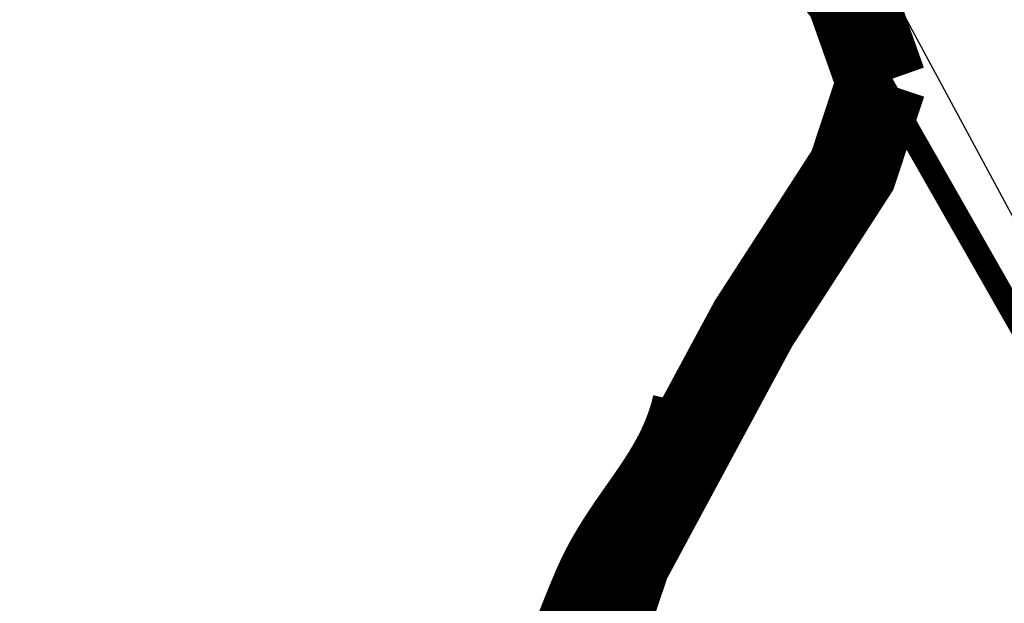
# Model space of a CAD drawing. Header units: metres. Extents: x 149734 to 159069, y 372625 to 380601.
# Tile 5 of 30: x 157248 to 157291, y 375676 to 375701. Entities that reach past the tile are written whole.
import ezdxf

# ---------------------------------------------------------------- set-up
doc = ezdxf.new("R2010")
doc.units = ezdxf.units.M
doc.header["$MEASUREMENT"] = 0
doc.layers.add('Beeklopen', color=7, linetype='Continuous', true_color=0x5291a5)
doc.layers.add('waterlopen', color=7, linetype='Continuous', true_color=0x5291a5)
doc.layers.add('Beeklopen 1900', color=6, linetype='Continuous')

msp = doc.modelspace()

# ---------------------------------------------------------------- linework, layer by layer
at = {"layer": 'Beeklopen', "const_width": 3.9}
for points in [[(157285.826902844, 375698.4365017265), (157284.4834564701, 375702.2429331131), (157280.074196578, 375707.8061789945), (157279.9536308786, 375707.9439683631), (157279.8502888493, 375708.0817577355), (157255.8404908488, 375737.3792228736), (157251.879046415, 375744.1309020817), (157250.3633633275, 375748.8329643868)], [(157306.8053346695, 375654.5505868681), (157306.4264138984, 375654.533363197), (157303.3089293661, 375654.3094554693), (157298.899669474, 375653.7927453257), (157294.7487646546, 375653.2243641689), (157291.2179120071, 375653.5688375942), (157287.8937434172, 375654.7744945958), (157284.6212458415, 375656.9274535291), (157278.8685395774, 375661.4917264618), (157277.7834482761, 375662.1806733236), (157274.4937270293, 375664.3680795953), (157270.7389666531, 375666.8655119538), (157271.9446236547, 375669.345720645), (157273.046938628, 375672.669889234), (157274.717634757, 375677.6647539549), (157280.2636569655, 375687.9645094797), (157283.0022207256, 375692.2015326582), (157284.5695748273, 375694.6300703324), (157285.826902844, 375698.4365017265)], [(157272.4429622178, 375673.8643732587), (157272.4520583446, 375673.8890838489), (157272.4611764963, 375673.9138147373), (157272.470316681, 375673.9385659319), (157272.4794789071, 375673.9633374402), (157272.4886631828, 375673.9881292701), (157272.4978695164, 375674.0129414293), (157272.5070979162, 375674.0377739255), (157272.5163483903, 375674.0626267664), (157272.5256209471, 375674.08749996), (157272.5349155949, 375674.1123935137), (157272.5442323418, 375674.1373074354), (157272.5535711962, 375674.1622417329), (157272.5629321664, 375674.1871964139), (157272.5723152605, 375674.2121714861), (157272.5817204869, 375674.2371669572), (157272.5911478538, 375674.2621828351), (157272.6005973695, 375674.2872191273), (157272.6100690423, 375674.3122758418), (157272.6195628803, 375674.3373529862), (157272.629078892, 375674.3624505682), (157272.6386170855, 375674.3875685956), (157272.648177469, 375674.4127070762), (157272.657760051, 375674.4378660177), (157272.6673648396, 375674.4630454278), (157272.676991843, 375674.4882453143), (157272.6866410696, 375674.5134656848), (157272.6963125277, 375674.5387065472), (157272.7060062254, 375674.5639679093), (157272.7157221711, 375674.5892497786), (157272.725460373, 375674.614552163), (157272.7352208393, 375674.6398750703), (157272.7450035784, 375674.665218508), (157272.7548085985, 375674.6905824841), (157272.7646359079, 375674.7159670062), (157272.7744855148, 375674.7413720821), (157272.7843574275, 375674.7667977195), (157272.7942516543, 375674.7922439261), (157272.8041682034, 375674.8177107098), (157272.814107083, 375674.8431980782), (157272.8240683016, 375674.868706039), (157272.8340518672, 375674.8942346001), (157272.8440577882, 375674.9197837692), (157272.8540860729, 375674.9453535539), (157272.8641367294, 375674.9709439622), (157272.8742097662, 375674.9965550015), (157272.8843051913, 375675.0221866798), (157272.8944230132, 375675.0478390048), (157272.90456324, 375675.0735119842), (157272.9147258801, 375675.0992056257), (157272.9249109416, 375675.1249199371), (157272.9351184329, 375675.1506549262), (157272.9453483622, 375675.1764106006), (157272.9556007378, 375675.2021869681), (157272.9658755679, 375675.2279840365), (157272.9761728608, 375675.2538018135), (157272.9864926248, 375675.2796403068), (157272.9968348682, 375675.3054995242), (157273.0071995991, 375675.3313794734), (157273.0175868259, 375675.3572801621), (157273.0279965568, 375675.3832015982), (157273.0384288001, 375675.4091437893), (157273.0488835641, 375675.4351067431), (157273.0593608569, 375675.4610904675), (157273.069860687, 375675.4870949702), (157273.0803830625, 375675.5131202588), (157273.0909279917, 375675.5391663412), (157273.1014954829, 375675.5652332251), (157273.1120855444, 375675.5913209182), (157273.1226981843, 375675.6174294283), (157273.133333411, 375675.643558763), (157273.1439912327, 375675.6697089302), (157273.1546716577, 375675.6958799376), (157273.1653746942, 375675.722071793), (157273.1761003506, 375675.748284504), (157273.1868486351, 375675.7745180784), (157273.1976195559, 375675.800772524), (157273.2084131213, 375675.8270478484), (157273.2192293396, 375675.8533440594), (157273.230068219, 375675.8796611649), (157273.2409297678, 375675.9059991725), (157273.2518139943, 375675.9323580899), (157273.2627209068, 375675.9587379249), (157273.2736505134, 375675.9851386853), (157273.2846028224, 375676.0115603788), (157273.2955778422, 375676.038003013), (157273.306575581, 375676.0644665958), (157273.317596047, 375676.090951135), (157273.3286392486, 375676.1174566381), (157273.3397051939, 375676.1439831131), (157273.3507938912, 375676.1705305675), (157273.3619053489, 375676.1970990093), (157273.3730395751, 375676.223688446), (157273.3841965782, 375676.2502988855), (157273.3953763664, 375676.2769303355), (157273.4065789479, 375676.3035828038), (157273.417804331, 375676.3302562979), (157273.429052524, 375676.3569508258), (157273.4403235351, 375676.3836663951), (157273.4417340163, 375676.3870073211), (157273.4424393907, 375676.3886779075), (157273.4427921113, 375676.3895132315), (157273.44296848, 375676.3899309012), (157273.4430876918, 375676.390213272), (157273.4432987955, 375676.390715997), (157273.4437210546, 375676.39172137), (157273.4454107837, 375676.3957418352), (157273.4521807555, 375676.411807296), (157273.458968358, 375676.4278465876), (157273.4657735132, 375676.4438598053), (157273.4725961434, 375676.4598470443), (157273.4794361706, 375676.4758083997), (157273.4862935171, 375676.4917439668), (157273.4931681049, 375676.5076538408), (157273.5000598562, 375676.5235381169), (157273.5069686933, 375676.5393968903), (157273.5138945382, 375676.5552302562), (157273.5208373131, 375676.5710383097), (157273.5277969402, 375676.5868211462), (157273.5347733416, 375676.6025788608), (157273.5417664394, 375676.6183115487), (157273.5487761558, 375676.6340193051), (157273.5558024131, 375676.6497022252), (157273.5628451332, 375676.6653604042), (157273.5699042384, 375676.6809939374), (157273.5769796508, 375676.6966029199), (157273.5840712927, 375676.7121874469), (157273.591179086, 375676.7277476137), (157273.598302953, 375676.7432835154), (157273.6054428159, 375676.7587952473), (157273.6125985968, 375676.7742829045), (157273.6197702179, 375676.7897465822), (157273.6269576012, 375676.8051863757), (157273.634160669, 375676.8206023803), (157273.6413793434, 375676.8359946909), (157273.6486135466, 375676.8513634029), (157273.6558632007, 375676.8667086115), (157273.6631282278, 375676.8820304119), (157273.6704085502, 375676.8973288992), (157273.67770409, 375676.9126041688), (157273.6850147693, 375676.9278563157), (157273.6923405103, 375676.9430854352), (157273.6996812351, 375676.9582916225), (157273.707036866, 375676.9734749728), (157273.7144073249, 375676.9886355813), (157273.7217925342, 375677.0037735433), (157273.729192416, 375677.0188889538), (157273.7366068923, 375677.0339819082), (157273.7440358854, 375677.0490525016), (157273.7514793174, 375677.0641008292), (157273.7589371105, 375677.0791269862), (157273.7664091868, 375677.0941310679), (157273.7738954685, 375677.1091131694), (157273.7813958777, 375677.124073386), (157273.7889103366, 375677.1390118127), (157273.7964387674, 375677.153928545), (157273.8039810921, 375677.1688236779), (157273.811537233, 375677.1836973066), (157273.8191071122, 375677.1985495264), (157273.8266906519, 375677.2133804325), (157273.8418984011, 375677.2429786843), (157273.857159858, 375677.2724928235), (157273.8724743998, 375677.3019236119), (157273.8878414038, 375677.3312718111), (157273.903260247, 375677.3605381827), (157273.9187303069, 375677.3897234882), (157273.9342509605, 375677.4188284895), (157273.9498215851, 375677.4478539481), (157273.9654415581, 375677.4768006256), (157273.9811102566, 375677.5056692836), (157273.9968270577, 375677.5344606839), (157274.0125913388, 375677.563175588), (157274.0284024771, 375677.5918147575), (157274.0442598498, 375677.6203789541), (157274.0601628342, 375677.6488689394), (157274.0761108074, 375677.6772854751), (157274.0921031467, 375677.7056293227), (157274.1081392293, 375677.733901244), (157274.1242184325, 375677.7621020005), (157274.1403401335, 375677.7902323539), (157274.1565037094, 375677.8182930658), (157274.1727085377, 375677.8462848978), (157274.1889539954, 375677.8742086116), (157274.2052394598, 375677.9020649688), (157274.2215643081, 375677.929854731), (157274.2379279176, 375677.9575786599), (157274.2543296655, 375677.9852375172), (157274.2707689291, 375678.0128320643), (157274.2872450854, 375678.040363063), (157274.3037575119, 375678.0678312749), (157274.3203055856, 375678.0952374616), (157274.3368886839, 375678.1225823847), (157274.353506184, 375678.149866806), (157274.370157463, 375678.1770914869), (157274.3868418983, 375678.2042571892), (157274.4035588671, 375678.2313646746), (157274.4203077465, 375678.2584147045), (157274.4370879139, 375678.2854080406), (157274.4538987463, 375678.3123454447), (157274.4707396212, 375678.3392276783), (157274.4876099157, 375678.3660555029), (157274.504509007, 375678.3928296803), (157274.5214362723, 375678.4195509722), (157274.538391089, 375678.4462201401), (157274.5553728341, 375678.4728379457), (157274.572380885, 375678.4994051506), (157274.589414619, 375678.5259225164), (157274.6064734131, 375678.5523908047), (157274.6235566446, 375678.5788107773), (157274.6406636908, 375678.6051831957), (157274.6577939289, 375678.6315088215), (157274.6749467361, 375678.6577884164), (157274.6921214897, 375678.6840227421), (157274.7093175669, 375678.7102125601), (157274.7265343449, 375678.736358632), (157274.7437712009, 375678.7624617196), (157274.7610275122, 375678.7885225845), (157274.778302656, 375678.8145419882), (157274.7955960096, 375678.8405206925), (157274.81290695, 375678.8664594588), (157274.8302348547, 375678.8923590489), (157274.8475791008, 375678.9182202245), (157274.8649390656, 375678.9440437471), (157274.8823141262, 375678.9698303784), (157274.89970366, 375678.9955808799), (157274.917107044, 375679.0212960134), (157274.9345236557, 375679.0469765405), (157274.9519528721, 375679.0726232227), (157274.9693940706, 375679.0982368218), (157274.9868466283, 375679.1238180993), (157275.0043099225, 375679.149367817), (157275.0217833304, 375679.1748867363), (157275.0392662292, 375679.2003756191), (157275.0567579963, 375679.2258352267), (157275.0742580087, 375679.2512663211), (157275.0917656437, 375679.2766696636), (157275.1092802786, 375679.302046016), (157275.1268012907, 375679.32739614), (157275.144328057, 375679.3527207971), (157275.1618599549, 375679.3780207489), (157275.1969366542, 375679.4285495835), (157275.2320264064, 375679.4789887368), (157275.2671242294, 375679.5293443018), (157275.3022251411, 375679.5796223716), (157275.3373241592, 375679.6298290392), (157275.3724163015, 375679.6799703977), (157275.407496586, 375679.7300525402), (157275.4425600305, 375679.7800815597), (157275.4776016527, 375679.8300635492), (157275.5126164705, 375679.8800046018), (157275.5475995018, 375679.9299108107), (157275.5825457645, 375679.9797882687), (157275.6174502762, 375680.029643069), (157275.6523080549, 375680.0794813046), (157275.6871141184, 375680.1293090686), (157275.7218634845, 375680.1791324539), (157275.7565511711, 375680.2289575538), (157275.791172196, 375680.2787904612), (157275.825721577, 375680.3286372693), (157275.860194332, 375680.3785040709), (157275.8945854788, 375680.4283969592), (157275.9288900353, 375680.4783220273), (157275.9460082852, 375680.5032985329), (157275.9631030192, 375680.5282853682), (157275.9801736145, 375680.553283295), (157275.9972194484, 375680.5782930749), (157276.0142398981, 375680.6033154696), (157276.0312343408, 375680.6283512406), (157276.0482021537, 375680.6534011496), (157276.0651427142, 375680.6784659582), (157276.0820553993, 375680.7035464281), (157276.0989395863, 375680.7286433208), (157276.1157946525, 375680.7537573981), (157276.1326199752, 375680.7788894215), (157276.1494149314, 375680.8040401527), (157276.1661788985, 375680.8292103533), (157276.1829112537, 375680.8544007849), (157276.1996113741, 375680.8796122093), (157276.2162786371, 375680.9048453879), (157276.2329124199, 375680.9301010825), (157276.2495120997, 375680.9553800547), (157276.2660770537, 375680.980683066), (157276.2826066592, 375681.0060108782), (157276.2991002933, 375681.0313642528), (157276.3155573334, 375681.0567439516), (157276.3319771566, 375681.082150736), (157276.3483591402, 375681.1075853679), (157276.3647026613, 375681.1330486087), (157276.3810070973, 375681.1585412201), (157276.3972718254, 375681.1840639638), (157276.4134962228, 375681.2096176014), (157276.4296796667, 375681.2352028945), (157276.4458215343, 375681.2608206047), (157276.461921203, 375681.2864714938), (157276.4779780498, 375681.3121563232), (157276.493991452, 375681.3378758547), (157276.509960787, 375681.3636308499), (157276.5258854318, 375681.3894220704), (157276.5417647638, 375681.4152502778), (157276.5575981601, 375681.4411162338), (157276.573384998, 375681.4670207), (157276.5891246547, 375681.492964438), (157276.6048165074, 375681.5189482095), (157276.6204599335, 375681.5449727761), (157276.63605431, 375681.5710388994), (157276.6515990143, 375681.5971473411), (157276.6670934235, 375681.6232988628), (157276.6825369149, 375681.6494942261), (157276.6979288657, 375681.6757341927), (157276.7132686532, 375681.7020195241), (157276.7285556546, 375681.7283509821), (157276.743789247, 375681.7547293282), (157276.7589688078, 375681.7811553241), (157276.7740937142, 375681.8076297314), (157276.7891633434, 375681.8341533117), (157276.8041770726, 375681.8607268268), (157276.819134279, 375681.8873510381), (157276.83403434, 375681.9140267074), (157276.8488766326, 375681.9407545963), (157276.8636605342, 375681.9675354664), (157276.878385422, 375681.9943700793), (157276.8930506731, 375682.0212591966), (157276.9076556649, 375682.0482035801), (157276.9221997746, 375682.0752039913), (157276.9366823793, 375682.1022611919), (157276.9511028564, 375682.1293759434), (157276.965460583, 375682.1565490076), (157276.9797549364, 375682.1837811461), (157276.9939852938, 375682.2110731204), (157277.0081510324, 375682.2384256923), (157277.0222515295, 375682.2658396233), (157277.0362861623, 375682.2933156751), (157277.050254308, 375682.3208546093), (157277.0641553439, 375682.3484571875), (157277.0779886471, 375682.3761241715), (157277.091753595, 375682.4038563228), (157277.1054495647, 375682.4316544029), (157277.1190759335, 375682.4595191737), (157277.1326320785, 375682.4874513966), (157277.1461173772, 375682.5154518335), (157277.1595312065, 375682.5435212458), (157277.1662111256, 375682.5575820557), (157277.1728729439, 375682.5716603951), (157277.1795165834, 375682.5857563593), (157277.1861419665, 375682.5998700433), (157277.1927490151, 375682.6140015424), (157277.1993376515, 375682.6281509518), (157277.2059077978, 375682.6423183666), (157277.2124593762, 375682.6565038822), (157277.2189923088, 375682.6707075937), (157277.2255065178, 375682.6849295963), (157277.2320019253, 375682.6991699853), (157277.2384784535, 375682.7134288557), (157277.2449360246, 375682.7277063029), (157277.2513745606, 375682.7420024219), (157277.2577939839, 375682.7563173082), (157277.2641942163, 375682.7706510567), (157277.2705751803, 375682.7850037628), (157277.2769367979, 375682.7993755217), (157277.2832789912, 375682.8137664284), (157277.2896016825, 375682.8281765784), (157277.2959047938, 375682.8426060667), (157277.3021882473, 375682.8570549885), (157277.3084519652, 375682.8715234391), (157277.3146958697, 375682.8860115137), (157277.3209198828, 375682.9005193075), (157277.3271239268, 375682.9150469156), (157277.3333079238, 375682.9295944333), (157277.3394717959, 375682.9441619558), (157277.3456154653, 375682.9587495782), (157277.3517388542, 375682.9733573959), (157277.3578418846, 375682.9879855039), (157277.3639244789, 375683.0026339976), (157277.369986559, 375683.017302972), (157277.3760280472, 375683.0319925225), (157277.3820488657, 375683.0467027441), (157277.3880489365, 375683.0614337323), (157277.3940281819, 375683.076185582), (157277.3999865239, 375683.0909583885), (157277.4059238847, 375683.105752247), (157277.4118401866, 375683.1205672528), (157277.4177353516, 375683.135403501), (157277.4236093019, 375683.1502610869), (157277.4294619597, 375683.1651401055), (157277.435293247, 375683.1800406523), (157277.4411030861, 375683.1949628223), (157277.4468913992, 375683.2099067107), (157277.4526581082, 375683.2248724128), (157277.4584031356, 375683.2398600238), (157277.4641264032, 375683.2548696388), (157277.4698278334, 375683.2699013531), (157277.4755073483, 375683.2849552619), (157277.4811648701, 375683.3000314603), (157277.4868003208, 375683.3151300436), (157277.4924136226, 375683.330251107), (157277.4980046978, 375683.3453947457), (157277.5035734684, 375683.3605610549), (157277.5091198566, 375683.3757501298), (157277.5146437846, 375683.3909620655), (157277.5201451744, 375683.4061969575), (157277.5256239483, 375683.4214549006), (157277.5310800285, 375683.4367359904), (157277.536513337, 375683.4520403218), (157277.5419237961, 375683.4673679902), (157277.5473113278, 375683.4827190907), (157277.5526758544, 375683.4980937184), (157277.5580172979, 375683.5134919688), (157277.5633355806, 375683.5289139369), (157277.5686306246, 375683.5443597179), (157277.573902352, 375683.559829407), (157277.579150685, 375683.5753230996), (157277.5843755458, 375683.5908408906), (157277.5895768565, 375683.6063828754), (157277.5947545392, 375683.6219491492), (157277.5999085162, 375683.6375398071), (157277.6050387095, 375683.6531549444), (157277.6101450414, 375683.6687946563), (157277.6152274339, 375683.684459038), (157277.6202858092, 375683.7001481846), (157277.6253200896, 375683.7158621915), (157277.6303301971, 375683.7316011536), (157277.6353160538, 375683.7473651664), (157277.640277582, 375683.763154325), (157277.6452147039, 375683.7789687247), (157277.6501273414, 375683.7948084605), (157277.6550154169, 375683.8106736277), (157277.6598788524, 375683.8265643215), (157277.6647175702, 375683.8424806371), (157277.6695314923, 375683.8584226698), (157277.6743205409, 375683.8743905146), (157277.6790846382, 375683.890384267), (157277.6838237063, 375683.9064040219), (157277.6885376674, 375683.9224498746), (157277.6932264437, 375683.9385219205), (157277.6978899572, 375683.9546202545), (157277.7025281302, 375683.970744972), (157277.7071408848, 375683.9868961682), (157277.7117281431, 375684.0030739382), (157277.7162898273, 375684.0192783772), (157277.7208258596, 375684.0355095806), (157277.7253361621, 375684.0517676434), (157277.729820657, 375684.0680526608), (157277.7342792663, 375684.0843647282), (157277.7387119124, 375684.1007039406), (157277.7431185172, 375684.1170703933), (157277.7474990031, 375684.1334641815), (157277.7518532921, 375684.1498854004), (157277.7561813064, 375684.1663341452), (157277.7604829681, 375684.1828105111), (157277.7647581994, 375684.1993145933), (157277.7690069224, 375684.215846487), (157277.7732290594, 375684.2324062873), (157277.7774245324, 375684.2489940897), (157277.7815932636, 375684.2656099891), (157277.7857351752, 375684.2822540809), (157277.7898501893, 375684.2989264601), (157277.793938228, 375684.3156272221), (157277.7979992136, 375684.3323564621), (157277.8020330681, 375684.3491142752), (157277.8060397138, 375684.3659007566), (157277.8100190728, 375684.3827160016), (157277.8139710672, 375684.3995601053), (157277.8178956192, 375684.416433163)]]:
    msp.add_lwpolyline(points, dxfattribs=at)
at = {"layer": 'Beeklopen 1900'}
msp.add_lwpolyline([(157329.1867783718, 375622.6985802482), (157329.1640250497, 375622.7408199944), (157324.1014136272, 375632.1391584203), (157318.3312913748, 375642.8509348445), (157311.9627011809, 375654.6737197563), (157305.1046859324, 375667.4050836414), (157290.3565518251, 375694.7838302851), (157259.7850700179, 375751.5373727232)], dxfattribs=at)
at = {"layer": 'waterlopen', "const_width": 1}
for points in [[(157285.826902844, 375698.4365017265), (157284.4834564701, 375702.2429331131), (157280.074196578, 375707.8061789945), (157279.9536308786, 375707.9439683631), (157279.8502888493, 375708.0817577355), (157255.8404908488, 375737.3792228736), (157251.879046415, 375744.1309020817), (157250.3633633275, 375748.8329643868)], [(157306.8053346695, 375654.5505868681), (157306.4264138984, 375654.533363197), (157303.3089293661, 375654.3094554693), (157298.899669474, 375653.7927453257), (157294.7487646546, 375653.2243641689), (157291.2179120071, 375653.5688375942), (157287.8937434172, 375654.7744945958), (157284.6212458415, 375656.9274535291), (157278.8685395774, 375661.4917264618), (157277.7834482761, 375662.1806733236), (157274.4937270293, 375664.3680795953), (157270.7389666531, 375666.8655119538), (157271.9446236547, 375669.345720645), (157273.046938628, 375672.669889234), (157274.717634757, 375677.6647539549), (157280.2636569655, 375687.9645094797), (157283.0022207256, 375692.2015326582), (157284.5695748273, 375694.6300703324), (157285.826902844, 375698.4365017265)], [(157285.826902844, 375698.4365017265), (157301.0181810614, 375671.7914819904), (157301.2076414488, 375671.4642322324), (157301.3454308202, 375671.2058771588), (157306.4953085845, 375657.2030322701), (157306.8053346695, 375654.5505868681)]]:
    msp.add_lwpolyline(points, dxfattribs=at)

doc.saveas('drawing.dxf')
